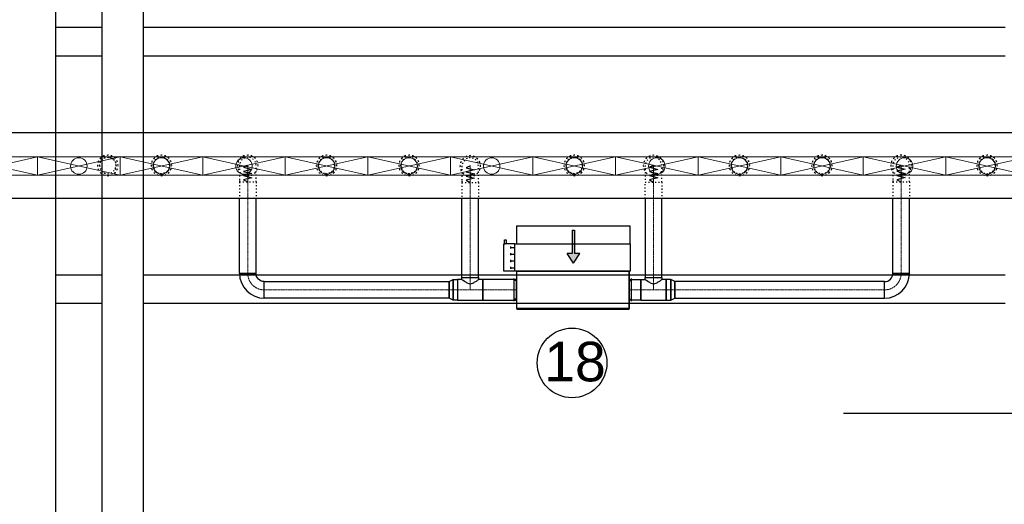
# Model space of a CAD drawing. Header units: centimetres. Extents: x -149939 to 48626, y -46000 to 152985.
# Tile 44 of 256: x -23256 to -11332, y 21897 to 27770. Entities that reach past the tile are written whole.
import ezdxf

# ---------------------------------------------------------------- set-up
doc = ezdxf.new("R2010")
doc.units = ezdxf.units.CM
doc.header["$LTSCALE"] = 50
doc.header["$PDMODE"] = 35
doc.header["$PDSIZE"] = 0.1
for name, pattern in [('CADVENT_CENTERLINE', [9.9, 7.4, -1, 0.5, -1]), ('CADVENT_HIDDEN', [0.8, 0.25, -0.55]), ('Kondygnacja  -0_5$0$HIDDEN', [9.525, 6.35, -3.175]), ('Kondygnacja  -0_5$0$HIDDEN2', [4.7625, 3.175, -1.5875]), ('Osie rzutów$0$DASHDOT2', [12.7, 6.35, -3.175, 0, -3.175])]:
    doc.linetypes.add(name, pattern=pattern)
doc.layers.get('0').update_dxf_attribs({"color": 8})
doc.layers.get('DEFPOINTS').update_dxf_attribs({"color": 8})
for name, color, linetype in [('01-103-Went PP_poziom-0_5$0$L_Nawiew', 7, 'Continuous'), ('bgde-nawiewEXP', 7, 'Continuous'), ('bgde-nawiewHIDDEN', 250, 'Continuous'), ('bgde-wywiewSOL', 5, 'Continuous'), ('Kondygnacja  -0_5$0$ARCH_KONSTR_POWYŻEJ RZUTU', 8, 'Kondygnacja  -0_5$0$HIDDEN'), ('Kondygnacja  -0_5$0$ARCH_KONSTR_POWYŻEJ RZUTU_IST', 8, 'Kondygnacja  -0_5$0$HIDDEN2'), ('Osie rzutów$0$ARCH_INFO_OSIE_IST', 8, 'Osie rzutów$0$DASHDOT2'), ('Osie rzutów$0$ARCH_INFO_OSIE_OPISY_IST', 8, 'Continuous')]:
    doc.layers.add(name, color=color, linetype=linetype)
for name, color, linetype, lineweight in [('bgde-nawiewCEN', 7, 'Continuous', 13), ('bgde_nawiewnik', 11, 'Continuous', 5), ('Kondygnacja  -0_5$0$ARCH_INFO_WYMIARY', 8, 'Continuous', 9), ('RFCU', 6, 'Continuous', 30)]:
    doc.layers.add(name, color=color, linetype=linetype, lineweight=lineweight)
doc.styles.add('Arial', font='ARIAL.TTF')
doc.styles.add('Kondygnacja  -0_5$0$Romans', font='Romans.shx', dxfattribs={"width": 0.7})
doc.dimstyles.new('Kondygnacja  -0_5$0$Wymiary 1-100', dxfattribs={"dimtxt": 12, "dimasz": 10, "dimexe": 5, "dimexo": 0, "dimgap": 4, "dimtad": 1, "dimrnd": 0.5, "dimzin": 12, "dimdsep": 46, "dimtxsty": 'Kondygnacja  -0_5$0$Romans', "dimblk": 'Kondygnacja  -0_5$0$_Oblique', "dimcen": 10, "dimdle": 10, "dimclrt": 55, "dimazin": 0, "dimtfac": 1, "dimtmove": 1, "dimatfit": 3, "dimfxl": 8, "dimfxlon": 1, "dimtolj": 1, "dimtzin": 0, "dimarcsym": 0})

# ---------------------------------------------------------------- blocks, each defined once
blk = doc.blocks.new('Osie rzutów')
at = {"layer": 'Osie rzutów$0$ARCH_INFO_OSIE_IST', "ltscale": 10}
for p, q in [((9860, 12510), (9860, 4623.26)), ((10460, 12510), (10460, 4623.26)), ((4436.04, 6800), (15156.54, 6800))]:
    blk.add_line(p, q, dxfattribs=at)
blk = doc.blocks.new('Kondygnacja  -0_5$0$konstrukcja istniejąca -0.5')
at = {"layer": 'Kondygnacja  -0_5$0$ARCH_KONSTR_POWYŻEJ RZUTU_IST', "ltscale": 10}
for points in [[(9832, 6225), (9832, 7375)], [(9888, 7375), (9888, 6225)], [(9938, 7375), (9938, 6225)], [(9832, 7267.9), (9888, 7267.9)], [(9938, 7267.9), (10982, 7267.9)], [(9888, 7232.9), (9832, 7232.9)], [(10982, 7232.9), (9938, 7232.9)], [(9832, 6967.9), (9888, 6967.9)], [(9938, 6967.9), (10982, 6967.9)], [(9888, 6932.9), (9832, 6932.9)], [(10982, 6932.9), (9938, 6932.9)]]:
    blk.add_lwpolyline(points, dxfattribs=at)
blk = doc.blocks.new('Kondygnacja  -0_5$0$_Oblique')
at = {"color": 0, "linetype": 'ByBlock', "lineweight": -2}
blk.add_line((-0.5, -0.5), (0.5, 0.5), dxfattribs=at)
blk = doc.blocks.new('*D212')
at = {"layer": 'DEFPOINTS', "color": 0}
for p in [(-30586, 81900), (-30681, 12490), (9064, 12490)]:
    blk.add_point(p, dxfattribs=at)
at = {"layer": 'Kondygnacja  -0_5$0$ARCH_INFO_WYMIARY', "color": 0, "lineweight": -2}
for p, q in [((-30673, 81900), (-30686, 81900)), ((-30681, 81910), (-30681, 12480)), ((-30673, 12490), (-30686, 12490))]:
    blk.add_line(p, q, dxfattribs=at)
at = {"layer": 'Kondygnacja  -0_5$0$ARCH_INFO_WYMIARY', "color": 0, "linetype": 'ByBlock', "lineweight": -2, "xscale": 10, "yscale": 10, "zscale": 10}
for p, rotation in [((-30681, 81900), 90), ((-30681, 12490), 270)]:
    blk.add_blockref('Kondygnacja  -0_5$0$_Oblique', p, dxfattribs=dict(at, rotation=rotation))
at = {"layer": 'Kondygnacja  -0_5$0$ARCH_INFO_WYMIARY', "color": 55, "insert": (-30691, 47195), "char_height": 12, "attachment_point": 5, "rotation": 90, "style": 'Kondygnacja  -0_5$0$Romans'}
blk.add_mtext('\\A1;69410.5', dxfattribs=at)
blk = doc.blocks.new('A$C066D7839')
at = {"layer": 'bgde_nawiewnik', "color": 7}
for p, q in [((-50, -11.15), (-50, 11.15)), ((-50, 11.15), (50, 11.15)), ((-50, -11.15), (50, 11.15)), ((50, -11.15), (-50, 11.15)), ((50, 11.15), (50, -11.15)), ((50, -11.15), (-50, -11.15))]:
    blk.add_line(p, q, dxfattribs=at)
blk.add_circle((0, 0), 10, dxfattribs=at)
blk = doc.blocks.new('A$C5B3E7367')
at = {"layer": '01-103-Went PP_poziom-0_5$0$L_Nawiew'}
h = blk.add_hatch(color=256, dxfattribs=at)
h.paths.add_polyline_path([(215, 704), (215, 674), (332, 674), (332, 612), (446, 689), (332, 766), (332, 704)])
h.paths.add_polyline_path([(48, 704), (48, 674), (215, 674), (215, 704)])
for p, q in [((215, 1525), (165, 1525)), ((165, 1525), (165, 1505)), ((165, 1505), (215, 1505)), ((215, 1400), (215, 1530)), ((545, 1530), (215, 1530)), ((215, 1530), (215, 1515)), ((244, 1452), (269, 1452)), ((256, 1452), (256, 1400)), ((326, 1452), (351, 1452)), ((339, 1452), (339, 1400)), ((409, 1452), (434, 1452)), ((421, 1452), (421, 1400)), ((491, 1452), (516, 1452)), ((504, 1452), (504, 1400)), ((545, 1400), (545, 1530)), ((0, 1378), (215, 1378)), ((0, 0), (0, 1378)), ((545, 1400), (215, 1400)), ((215, 1400), (215, 1378)), ((215, 1378), (215, 0)), ((545, 0), (545, 1400)), ((446, 689), (332, 766)), ((332, 704), (332, 766)), ((48, 704), (332, 704)), ((48, 704), (48, 674)), ((48, 674), (332, 674)), ((446, 689), (332, 612)), ((332, 612), (332, 674)), ((215, 0), (0, 0)), ((215, 0), (545, 0))]:
    blk.add_line(p, q, dxfattribs=at)
blk = doc.blocks.new('A$C53CA46B8')
at = {"layer": 'bgde-wywiewSOL'}
for p, q in [((200, 481), (-250, 481)), ((-250, 481), (-250, -879)), ((113, 511), (-162, 511)), ((-137, 481), (-137, 511)), ((88, 481), (88, 511)), ((200, 481), (200, -879)), ((200, -879), (-250, -879)), ((113, -909), (-162, -909)), ((-137, -879), (-137, -909)), ((88, -879), (88, -909))]:
    blk.add_line(p, q, dxfattribs=at)
at = {"layer": '01-103-Went PP_poziom-0_5$0$L_Nawiew'}
blk.add_blockref('A$C5B3E7367', (-795, -894), dxfattribs=at)

msp = doc.modelspace()

# ---------------------------------------------------------------- linework, layer by layer
at = {"layer": 'bgde-nawiewCEN', "linetype": 'CADVENT_CENTERLINE', "ltscale": 0.06}
for p, q in [((-20494.245, 26002.459), (-20494.245, 26002.933)), ((-20494.245, 26001.333), (-20494.245, 26002.459)), ((-20494.245, 25999.14), (-20494.245, 26001.333)), ((-20494.245, 25995.526), (-20494.245, 25999.14)), ((-17800.015, 25996.478), (-17800.015, 25996.952)), ((-17800.015, 25995.352), (-17800.015, 25996.478)), ((-15579.634, 26001.804), (-15579.634, 26002.278)), ((-15579.634, 26000.678), (-15579.634, 26001.804)), ((-15579.634, 25998.485), (-15579.634, 26000.678)), ((-15579.634, 25994.871), (-15579.634, 25998.485)), ((-12581.389, 26003.582), (-12581.389, 26004.056)), ((-12581.389, 26002.456), (-12581.389, 26003.582)), ((-12581.389, 26000.263), (-12581.389, 26002.456)), ((-12581.389, 25996.648), (-12581.389, 26000.263)), ((-12581.389, 25991.256), (-12581.389, 25996.648)), ((-20494.245, 25990.133), (-20494.245, 25995.526)), ((-20494.245, 25982.607), (-20494.245, 25990.133)), ((-20494.245, 25972.592), (-20494.245, 25982.607)), ((-20494.245, 25959.733), (-20494.245, 25972.592)), ((-20494.245, 25943.674), (-20494.245, 25959.733)), ((-20494.245, 25924.059), (-20494.245, 25943.674)), ((-20494.245, 25900.533), (-20494.245, 25924.059)), ((-20494.245, 25872.74), (-20494.245, 25900.533)), ((-17800.015, 25993.159), (-17800.015, 25995.352)), ((-17800.015, 25989.544), (-17800.015, 25993.159)), ((-17800.015, 25984.152), (-17800.015, 25989.544)), ((-17800.015, 25976.626), (-17800.015, 25984.152)), ((-17800.015, 25966.611), (-17800.015, 25976.626)), ((-17800.015, 25953.752), (-17800.015, 25966.611)), ((-17800.015, 25937.692), (-17800.015, 25953.752)), ((-17800.015, 25918.078), (-17800.015, 25937.692)), ((-17800.015, 25894.552), (-17800.015, 25918.078)), ((-17800.015, 25866.759), (-17800.015, 25894.552)), ((-15579.634, 25989.478), (-15579.634, 25994.871)), ((-15579.634, 25981.952), (-15579.634, 25989.478)), ((-15579.634, 25971.937), (-15579.634, 25981.952)), ((-15579.634, 25959.078), (-15579.634, 25971.937)), ((-15579.634, 25943.019), (-15579.634, 25959.078)), ((-15579.634, 25923.404), (-15579.634, 25943.019)), ((-15579.634, 25899.878), (-15579.634, 25923.404)), ((-15579.634, 25872.085), (-15579.634, 25899.878)), ((-12581.389, 25983.73), (-12581.389, 25991.256)), ((-12581.389, 25973.715), (-12581.389, 25983.73)), ((-12581.389, 25960.856), (-12581.389, 25973.715)), ((-12581.389, 25944.797), (-12581.389, 25960.856)), ((-12581.389, 25925.182), (-12581.389, 25944.797)), ((-12581.389, 25901.656), (-12581.389, 25925.182)), ((-12581.389, 25873.863), (-12581.389, 25901.656)), ((-20494.245, 25821.629), (-20494.245, 25872.74)), ((-20494.245, 25802.933), (-20494.245, 25821.629)), ((-20494.245, 24695.218), (-20494.245, 25802.933)), ((-17800.015, 25815.648), (-17800.015, 25866.759)), ((-17800.015, 25796.952), (-17800.015, 25815.648)), ((-17800.015, 24645.218), (-17800.015, 25796.952)), ((-15579.634, 25820.974), (-15579.634, 25872.085)), ((-15579.634, 25802.278), (-15579.634, 25820.974)), ((-15579.634, 24645.218), (-15579.634, 25802.278)), ((-12581.389, 25822.752), (-12581.389, 25873.863)), ((-12581.389, 25804.056), (-12581.389, 25822.752)), ((-12581.389, 24695.218), (-12581.389, 25804.056)), ((-17800.015, 24645.218), (-17800.015, 24495.218)), ((-15579.634, 24645.218), (-15579.634, 24495.218)), ((-18056.015, 24495.218), (-20294.245, 24495.218)), ((-17953.015, 24495.218), (-18056.015, 24495.218)), ((-17953.015, 24495.218), (-17800.015, 24495.218)), ((-17800.015, 24495.218), (-17647.015, 24495.218)), ((-17647.015, 24495.218), (-17240.634, 24495.218)), ((-17236.634, 24495.218), (-17240.634, 24495.218)), ((-15876.634, 24495.218), (-15872.634, 24495.218)), ((-15732.634, 24495.218), (-15872.634, 24495.218)), ((-15579.634, 24495.218), (-15732.634, 24495.218)), ((-15426.634, 24495.218), (-15579.634, 24495.218)), ((-15426.634, 24495.218), (-15323.634, 24495.218)), ((-15323.634, 24495.218), (-12781.389, 24495.218))]:
    msp.add_line(p, q, dxfattribs=at)
at = {"layer": 'bgde-nawiewCEN', "linetype": 'CADVENT_CENTERLINE', "ltscale": 0.06, "extrusion": (0, 0, -1)}
msp.add_arc((20294.245, 24695.218), 200, 270, 0, dxfattribs=at)
at = {"layer": 'bgde-nawiewCEN', "linetype": 'CADVENT_CENTERLINE', "ltscale": 0.06}
msp.add_arc((-12781.389, 24695.218), 200, 270, 0, dxfattribs=at)
at = {"layer": 'bgde-nawiewEXP', "linetype": 'Continuous'}
for points in [[(-40588.801, 26403.234), (10635.702, 26403.234), (10635.702, 25603.234), (-40588.801, 25603.234)], [(-20594.245, 24695.218), (-20394.245, 24695.218), (-20394.245, 25603.234)], [(-20594.245, 24695.218), (-20594.245, 25603.234)], [(-17900.015, 24645.218), (-17700.015, 24645.218), (-17700.015, 25603.234)], [(-17900.015, 24645.218), (-17900.015, 25603.234)], [(-15679.634, 25603.234), (-15679.634, 24645.218), (-15479.634, 24645.218), (-15479.634, 25603.234)], [(-12781.389, 24395.218), (-12722.862, 24400.982), (-12666.584, 24418.054), (-12614.718, 24445.777), (-12569.257, 24483.086), (-12531.948, 24528.547), (-12504.225, 24580.413), (-12487.154, 24636.691), (-12481.389, 24695.218), (-12681.389, 24695.218), (-12681.389, 25603.234)], [(-12781.389, 24395.218), (-12781.389, 24595.218), (-12761.88, 24597.14), (-12743.121, 24602.83), (-12725.832, 24612.071), (-12710.679, 24624.507), (-12698.242, 24639.661), (-12689.001, 24656.95), (-12683.311, 24675.709), (-12681.389, 24695.218), (-12481.389, 24695.218), (-12481.389, 25603.234)], [(-17900.015, 24620.218), (-17900.015, 24645.218), (-17700.015, 24645.218), (-17700.015, 24620.218)], [(-17240.634, 24370.218), (-17240.634, 24620.218), (-17236.634, 24620.218)], [(-15876.634, 24370.218), (-15872.634, 24370.218), (-15872.634, 24620.218), (-15876.634, 24620.218)], [(-15732.634, 24370.218), (-15732.634, 24620.218), (-15679.634, 24620.218), (-15679.634, 24645.218), (-15479.634, 24645.218), (-15479.634, 24620.218), (-15487.246, 24612.606), (-15493.639, 24610.703), (-15508.924, 24595.418), (-15535.38, 24583.606), (-15541.366, 24577.621), (-15579.634, 24566.228), (-15617.903, 24577.621), (-15623.889, 24583.606), (-15650.345, 24595.418), (-15665.63, 24610.703), (-15672.022, 24612.606), (-15679.634, 24620.218)], [(-15732.634, 24370.218), (-15426.634, 24370.218), (-15426.634, 24620.218), (-15479.634, 24620.218)], [(-17240.634, 24370.218), (-17236.634, 24370.218)]]:
    msp.add_lwpolyline(points, dxfattribs=at)
for points in [[(-20594.245, 24695.218), (-20588.48, 24636.691), (-20571.409, 24580.413), (-20543.686, 24528.547), (-20506.377, 24483.086), (-20460.916, 24445.777), (-20409.05, 24418.054), (-20352.772, 24400.982), (-20294.245, 24395.218), (-20294.245, 24595.218), (-20313.754, 24597.14), (-20332.513, 24602.83), (-20349.802, 24612.071), (-20364.955, 24624.507), (-20377.392, 24639.661), (-20386.633, 24656.95), (-20392.323, 24675.709), (-20394.245, 24695.218), (-20586.633, 24695.218)], [(-17236.634, 24260.218), (-15876.634, 24260.218), (-15876.634, 24270.218), (-17236.634, 24270.218), (-17236.634, 24720.218), (-15876.634, 24720.218), (-15876.634, 24270.218), (-17236.634, 24270.218)], [(-20294.245, 24395.218), (-20294.245, 24595.218), (-18056.016, 24595.218), (-18056.016, 24395.218)], [(-18056.015, 24395.218), (-18056.015, 24595.218), (-18007.858, 24620.218), (-18007.858, 24370.218)], [(-18007.858, 24370.218), (-18007.858, 24620.218), (-17953.016, 24620.218), (-17953.016, 24370.218)], [(-17953.015, 24370.218), (-17647.015, 24370.218), (-17647.015, 24620.218), (-17700.015, 24620.218), (-17707.628, 24612.606), (-17714.02, 24610.703), (-17729.305, 24595.418), (-17755.761, 24583.606), (-17761.747, 24577.621), (-17800.015, 24566.228), (-17838.284, 24577.621), (-17844.27, 24583.606), (-17870.726, 24595.418), (-17886.011, 24610.703), (-17892.403, 24612.606), (-17900.015, 24620.218), (-17953.015, 24620.218), (-17953.015, 24379.733)], [(-17647.015, 24370.218), (-17240.635, 24370.218), (-17240.635, 24620.218), (-17647.015, 24620.218), (-17647.015, 24379.733)], [(-15872.634, 24370.218), (-15872.634, 24620.218), (-15732.635, 24620.218), (-15732.635, 24370.218)], [(-15426.634, 24370.218), (-15371.792, 24370.218), (-15371.792, 24620.218), (-15426.634, 24620.218), (-15426.634, 24379.733)], [(-15371.791, 24370.218), (-15323.634, 24395.218), (-15323.634, 24595.218), (-15371.791, 24620.218), (-15371.791, 24379.733)], [(-15323.634, 24395.218), (-12781.389, 24395.218), (-12781.389, 24595.218), (-15323.634, 24595.218), (-15323.634, 24402.83)]]:
    msp.add_lwpolyline(points, close=True, dxfattribs=at)
at = {"layer": 'bgde-nawiewHIDDEN', "linetype": 'CADVENT_HIDDEN'}
for points in [[(-22315.003, 26003.234), (-22305.488, 25955.399), (-22278.391, 25914.846), (-22237.838, 25887.749), (-22190.003, 25878.234), (-22142.167, 25887.749), (-22101.614, 25914.846), (-22074.518, 25955.399), (-22065.003, 26003.234), (-22074.518, 26051.069), (-22101.614, 26091.622), (-22142.167, 26118.719), (-22190.003, 26128.234), (-22237.838, 26118.719), (-22278.391, 26091.622), (-22305.488, 26051.069)], [(-22315.003, 26003.234), (-22305.488, 25955.399), (-22278.391, 25914.846), (-22237.838, 25887.749), (-22190.003, 25878.234), (-22142.167, 25887.749), (-22101.614, 25914.846), (-22074.518, 25955.399), (-22065.003, 26003.234), (-22074.518, 26051.069), (-22101.614, 26091.622), (-22142.167, 26118.719), (-22190.003, 26128.234), (-22237.838, 26118.719), (-22278.391, 26091.622), (-22305.488, 26051.069)], [(-21665.003, 26003.234), (-21655.488, 25955.399), (-21628.391, 25914.846), (-21587.838, 25887.749), (-21540.003, 25878.234), (-21492.167, 25887.749), (-21451.614, 25914.846), (-21424.518, 25955.399), (-21415.003, 26003.234), (-21424.518, 26051.069), (-21451.614, 26091.622), (-21492.167, 26118.719), (-21540.003, 26128.234), (-21587.838, 26118.719), (-21628.391, 26091.622), (-21655.488, 26051.069)], [(-21665.003, 26003.234), (-21655.488, 25955.399), (-21628.391, 25914.846), (-21587.838, 25887.749), (-21540.003, 25878.234), (-21492.167, 25887.749), (-21451.614, 25914.846), (-21424.518, 25955.399), (-21415.003, 26003.234), (-21424.518, 26051.069), (-21451.614, 26091.622), (-21492.167, 26118.719), (-21540.003, 26128.234), (-21587.838, 26118.719), (-21628.391, 26091.622), (-21655.488, 26051.069)], [(-20619.245, 26002.933), (-20609.73, 25955.098), (-20582.633, 25914.545), (-20542.08, 25887.448), (-20494.245, 25877.933), (-20446.409, 25887.448), (-20405.856, 25914.545), (-20378.76, 25955.098), (-20369.245, 26002.933), (-20378.76, 26050.768), (-20405.856, 26091.321), (-20446.409, 26118.418), (-20494.245, 26127.933), (-20542.08, 26118.418), (-20582.633, 26091.321), (-20609.73, 26050.768)], [(-20619.245, 26002.933), (-20609.73, 25955.098), (-20582.633, 25914.545), (-20542.08, 25887.448), (-20494.245, 25877.933), (-20446.409, 25887.448), (-20405.856, 25914.545), (-20378.76, 25955.098), (-20369.245, 26002.933), (-20378.76, 26050.768), (-20405.856, 26091.321), (-20446.409, 26118.418), (-20494.245, 26127.933), (-20542.08, 26118.418), (-20582.633, 26091.321), (-20609.73, 26050.768)], [(-19665.003, 26003.234), (-19655.488, 25955.399), (-19628.391, 25914.846), (-19587.838, 25887.749), (-19540.003, 25878.234), (-19492.167, 25887.749), (-19451.614, 25914.846), (-19424.518, 25955.399), (-19415.003, 26003.234), (-19424.518, 26051.069), (-19451.614, 26091.622), (-19492.167, 26118.719), (-19540.003, 26128.234), (-19587.838, 26118.719), (-19628.391, 26091.622), (-19655.488, 26051.069)], [(-19665.003, 26003.234), (-19655.488, 25955.399), (-19628.391, 25914.846), (-19587.838, 25887.749), (-19540.003, 25878.234), (-19492.167, 25887.749), (-19451.614, 25914.846), (-19424.518, 25955.399), (-19415.003, 26003.234), (-19424.518, 26051.069), (-19451.614, 26091.622), (-19492.167, 26118.719), (-19540.003, 26128.234), (-19587.838, 26118.719), (-19628.391, 26091.622), (-19655.488, 26051.069)], [(-18665.003, 26003.234), (-18655.488, 25955.399), (-18628.391, 25914.846), (-18587.838, 25887.749), (-18540.003, 25878.234), (-18492.167, 25887.749), (-18451.614, 25914.846), (-18424.518, 25955.399), (-18415.003, 26003.234), (-18424.518, 26051.069), (-18451.614, 26091.622), (-18492.167, 26118.719), (-18540.003, 26128.234), (-18587.838, 26118.719), (-18628.391, 26091.622), (-18655.488, 26051.069)], [(-18665.003, 26003.234), (-18655.488, 25955.399), (-18628.391, 25914.846), (-18587.838, 25887.749), (-18540.003, 25878.234), (-18492.167, 25887.749), (-18451.614, 25914.846), (-18424.518, 25955.399), (-18415.003, 26003.234), (-18424.518, 26051.069), (-18451.614, 26091.622), (-18492.167, 26118.719), (-18540.003, 26128.234), (-18587.838, 26118.719), (-18628.391, 26091.622), (-18655.488, 26051.069)], [(-17925.015, 25996.952), (-17915.5, 25949.116), (-17888.404, 25908.563), (-17847.851, 25881.467), (-17800.015, 25871.952), (-17752.18, 25881.467), (-17711.627, 25908.563), (-17684.531, 25949.116), (-17675.015, 25996.952), (-17684.531, 26044.787), (-17711.627, 26085.34), (-17752.18, 26112.437), (-17800.015, 26121.952), (-17847.851, 26112.437), (-17888.404, 26085.34), (-17915.5, 26044.787)], [(-17925.015, 25996.952), (-17915.5, 25949.116), (-17888.404, 25908.563), (-17847.851, 25881.467), (-17800.015, 25871.952), (-17752.18, 25881.467), (-17711.627, 25908.563), (-17684.531, 25949.116), (-17675.015, 25996.952), (-17684.531, 26044.787), (-17711.627, 26085.34), (-17752.18, 26112.437), (-17800.015, 26121.952), (-17847.851, 26112.437), (-17888.404, 26085.34), (-17915.5, 26044.787)], [(-16665.003, 26003.234), (-16655.488, 25955.399), (-16628.391, 25914.846), (-16587.838, 25887.749), (-16540.003, 25878.234), (-16492.167, 25887.749), (-16451.614, 25914.846), (-16424.518, 25955.399), (-16415.003, 26003.234), (-16424.518, 26051.069), (-16451.614, 26091.622), (-16492.167, 26118.719), (-16540.003, 26128.234), (-16587.838, 26118.719), (-16628.391, 26091.622), (-16655.488, 26051.069)], [(-16665.003, 26003.234), (-16655.488, 25955.399), (-16628.391, 25914.846), (-16587.838, 25887.749), (-16540.003, 25878.234), (-16492.167, 25887.749), (-16451.614, 25914.846), (-16424.518, 25955.399), (-16415.003, 26003.234), (-16424.518, 26051.069), (-16451.614, 26091.622), (-16492.167, 26118.719), (-16540.003, 26128.234), (-16587.838, 26118.719), (-16628.391, 26091.622), (-16655.488, 26051.069)], [(-15704.634, 26002.278), (-15695.119, 25954.443), (-15668.023, 25913.89), (-15627.47, 25886.793), (-15579.634, 25877.278), (-15531.799, 25886.793), (-15491.246, 25913.89), (-15464.149, 25954.443), (-15454.634, 26002.278), (-15464.149, 26050.113), (-15491.246, 26090.666), (-15531.799, 26117.763), (-15579.634, 26127.278), (-15627.47, 26117.763), (-15668.023, 26090.666), (-15695.119, 26050.113)], [(-15704.634, 26002.278), (-15695.119, 25954.443), (-15668.023, 25913.89), (-15627.47, 25886.793), (-15579.634, 25877.278), (-15531.799, 25886.793), (-15491.246, 25913.89), (-15464.149, 25954.443), (-15454.634, 26002.278), (-15464.149, 26050.113), (-15491.246, 26090.666), (-15531.799, 26117.763), (-15579.634, 26127.278), (-15627.47, 26117.763), (-15668.023, 26090.666), (-15695.119, 26050.113)], [(-14665.003, 26003.234), (-14655.488, 25955.399), (-14628.391, 25914.846), (-14587.838, 25887.749), (-14540.003, 25878.234), (-14492.167, 25887.749), (-14451.614, 25914.846), (-14424.518, 25955.399), (-14415.003, 26003.234), (-14424.518, 26051.069), (-14451.614, 26091.622), (-14492.167, 26118.719), (-14540.003, 26128.234), (-14587.838, 26118.719), (-14628.391, 26091.622), (-14655.488, 26051.069)], [(-14665.003, 26003.234), (-14655.488, 25955.399), (-14628.391, 25914.846), (-14587.838, 25887.749), (-14540.003, 25878.234), (-14492.167, 25887.749), (-14451.614, 25914.846), (-14424.518, 25955.399), (-14415.003, 26003.234), (-14424.518, 26051.069), (-14451.614, 26091.622), (-14492.167, 26118.719), (-14540.003, 26128.234), (-14587.838, 26118.719), (-14628.391, 26091.622), (-14655.488, 26051.069)], [(-13665.003, 26003.234), (-13655.488, 25955.399), (-13628.391, 25914.846), (-13587.838, 25887.749), (-13540.003, 25878.234), (-13492.167, 25887.749), (-13451.614, 25914.846), (-13424.518, 25955.399), (-13415.003, 26003.234), (-13424.518, 26051.069), (-13451.614, 26091.622), (-13492.167, 26118.719), (-13540.003, 26128.234), (-13587.838, 26118.719), (-13628.391, 26091.622), (-13655.488, 26051.069)], [(-13665.003, 26003.234), (-13655.488, 25955.399), (-13628.391, 25914.846), (-13587.838, 25887.749), (-13540.003, 25878.234), (-13492.167, 25887.749), (-13451.614, 25914.846), (-13424.518, 25955.399), (-13415.003, 26003.234), (-13424.518, 26051.069), (-13451.614, 26091.622), (-13492.167, 26118.719), (-13540.003, 26128.234), (-13587.838, 26118.719), (-13628.391, 26091.622), (-13655.488, 26051.069)], [(-12706.389, 26004.056), (-12696.874, 25956.22), (-12669.778, 25915.667), (-12629.225, 25888.571), (-12581.389, 25879.056), (-12533.554, 25888.571), (-12493.001, 25915.667), (-12465.904, 25956.22), (-12456.389, 26004.056), (-12465.904, 26051.891), (-12493.001, 26092.444), (-12533.554, 26119.541), (-12581.389, 26129.056), (-12629.225, 26119.541), (-12669.778, 26092.444), (-12696.874, 26051.891)], [(-12706.389, 26004.056), (-12696.874, 25956.22), (-12669.778, 25915.667), (-12629.225, 25888.571), (-12581.389, 25879.056), (-12533.554, 25888.571), (-12493.001, 25915.667), (-12465.904, 25956.22), (-12456.389, 26004.056), (-12465.904, 26051.891), (-12493.001, 26092.444), (-12533.554, 26119.541), (-12581.389, 26129.056), (-12629.225, 26119.541), (-12669.778, 26092.444), (-12696.874, 26051.891)], [(-11665.003, 26003.234), (-11655.488, 25955.399), (-11628.391, 25914.846), (-11587.838, 25887.749), (-11540.003, 25878.234), (-11492.167, 25887.749), (-11451.614, 25914.846), (-11424.518, 25955.399), (-11415.003, 26003.234), (-11424.518, 26051.069), (-11451.614, 26091.622), (-11492.167, 26118.719), (-11540.003, 26128.234), (-11587.838, 26118.719), (-11628.391, 26091.622), (-11655.488, 26051.069)], [(-11665.003, 26003.234), (-11655.488, 25955.399), (-11628.391, 25914.846), (-11587.838, 25887.749), (-11540.003, 25878.234), (-11492.167, 25887.749), (-11451.614, 25914.846), (-11424.518, 25955.399), (-11415.003, 26003.234), (-11424.518, 26051.069), (-11451.614, 26091.622), (-11492.167, 26118.719), (-11540.003, 26128.234), (-11587.838, 26118.719), (-11628.391, 26091.622), (-11655.488, 26051.069)], [(-22290.003, 26003.234), (-22282.391, 25964.966), (-22260.713, 25932.523), (-22228.271, 25910.846), (-22190.003, 25903.234), (-22151.734, 25910.846), (-22119.292, 25932.523), (-22097.615, 25964.966), (-22090.003, 26003.234), (-22097.615, 26041.502), (-22119.292, 26073.945), (-22151.734, 26095.622), (-22190.003, 26103.234), (-22228.271, 26095.622), (-22260.713, 26073.945), (-22282.391, 26041.502)], [(-21640.003, 26003.234), (-21632.391, 25964.966), (-21610.713, 25932.523), (-21578.271, 25910.846), (-21540.003, 25903.234), (-21501.734, 25910.846), (-21469.292, 25932.523), (-21447.615, 25964.966), (-21440.003, 26003.234), (-21447.615, 26041.502), (-21469.292, 26073.945), (-21501.734, 26095.622), (-21540.003, 26103.234), (-21578.271, 26095.622), (-21610.713, 26073.945), (-21632.391, 26041.502)], [(-21640.003, 26003.234), (-21632.391, 26041.502), (-21610.713, 26073.945), (-21578.271, 26095.622), (-21540.003, 26103.234), (-21501.734, 26095.622), (-21469.292, 26073.945), (-21447.615, 26041.502), (-21440.003, 26003.234), (-21447.615, 25964.966), (-21469.292, 25932.523), (-21501.734, 25910.846), (-21540.003, 25903.234), (-21578.271, 25910.846), (-21610.713, 25932.523), (-21632.391, 25964.966)], [(-20594.245, 25802.933), (-20394.245, 25802.933), (-20394.245, 26002.933), (-20401.857, 26041.201), (-20423.534, 26073.644), (-20455.976, 26095.321), (-20494.245, 26102.933), (-20532.513, 26095.321), (-20564.955, 26073.644), (-20586.633, 26041.201), (-20594.245, 26002.933), (-20594.245, 25821.629)], [(-19640.003, 26003.234), (-19632.391, 25964.966), (-19610.713, 25932.523), (-19578.271, 25910.846), (-19540.003, 25903.234), (-19501.734, 25910.846), (-19469.292, 25932.523), (-19447.615, 25964.966), (-19440.003, 26003.234), (-19447.615, 26041.502), (-19469.292, 26073.945), (-19501.734, 26095.622), (-19540.003, 26103.234), (-19578.271, 26095.622), (-19610.713, 26073.945), (-19632.391, 26041.502)], [(-18640.003, 26003.234), (-18632.391, 26041.502), (-18610.713, 26073.945), (-18578.271, 26095.622), (-18540.003, 26103.234), (-18501.734, 26095.622), (-18469.292, 26073.945), (-18447.615, 26041.502), (-18440.003, 26003.234), (-18447.615, 25964.966), (-18469.292, 25932.523), (-18501.734, 25910.846), (-18540.003, 25903.234), (-18578.271, 25910.846), (-18610.713, 25932.523), (-18632.391, 25964.966)], [(-17900.015, 25796.952), (-17700.015, 25796.952), (-17700.015, 25996.952), (-17707.628, 26035.22), (-17729.305, 26067.662), (-17761.747, 26089.34), (-17800.015, 26096.952), (-17838.284, 26089.34), (-17870.726, 26067.662), (-17892.403, 26035.22), (-17900.015, 25996.952), (-17900.015, 25815.648)], [(-16640.003, 26003.234), (-16632.391, 25964.966), (-16610.713, 25932.523), (-16578.271, 25910.846), (-16540.003, 25903.234), (-16501.734, 25910.846), (-16469.292, 25932.523), (-16447.615, 25964.966), (-16440.003, 26003.234), (-16447.615, 26041.502), (-16469.292, 26073.945), (-16501.734, 26095.622), (-16540.003, 26103.234), (-16578.271, 26095.622), (-16610.713, 26073.945), (-16632.391, 26041.502)], [(-16640.003, 26003.234), (-16632.391, 26041.502), (-16610.713, 26073.945), (-16578.271, 26095.622), (-16540.003, 26103.234), (-16501.734, 26095.622), (-16469.292, 26073.945), (-16447.615, 26041.502), (-16440.003, 26003.234), (-16447.615, 25964.966), (-16469.292, 25932.523), (-16501.734, 25910.846), (-16540.003, 25903.234), (-16578.271, 25910.846), (-16610.713, 25932.523), (-16632.391, 25964.966)], [(-13640.003, 26003.234), (-13632.391, 25964.966), (-13610.713, 25932.523), (-13578.271, 25910.846), (-13540.003, 25903.234), (-13501.734, 25910.846), (-13469.292, 25932.523), (-13447.615, 25964.966), (-13440.003, 26003.234), (-13447.615, 26041.502), (-13469.292, 26073.945), (-13501.734, 26095.622), (-13540.003, 26103.234), (-13578.271, 26095.622), (-13610.713, 26073.945), (-13632.391, 26041.502)], [(-12681.389, 25804.056), (-12481.389, 25804.056), (-12481.389, 26004.056), (-12489.001, 26042.324), (-12510.679, 26074.767), (-12543.121, 26096.444), (-12581.389, 26104.056), (-12619.658, 26096.444), (-12652.1, 26074.767), (-12673.777, 26042.324), (-12681.389, 26004.056), (-12681.389, 25822.752)], [(-11640.003, 26003.234), (-11632.391, 25964.966), (-11610.713, 25932.523), (-11578.271, 25910.846), (-11540.003, 25903.234), (-11501.734, 25910.846), (-11469.292, 25932.523), (-11447.615, 25964.966), (-11440.003, 26003.234), (-11447.615, 26041.502), (-11469.292, 26073.945), (-11501.734, 26095.622), (-11540.003, 26103.234), (-11578.271, 26095.622), (-11610.713, 26073.945), (-11632.391, 26041.502)]]:
    msp.add_lwpolyline(points, close=True, dxfattribs=at)
for points in [[(-22290.003, 26003.234), (-22282.391, 26041.502), (-22260.713, 26073.945), (-22228.271, 26095.622)], [(-22290.003, 26003.234), (-22282.391, 25964.966), (-22260.713, 25932.523), (-22228.271, 25910.846)], [(-22228.271, 26095.622), (-22260.713, 26073.945)], [(-22228.271, 26095.622), (-22190.003, 26103.234), (-22151.734, 26095.622), (-22119.292, 26073.945), (-22097.615, 26041.502)], [(-22097.615, 26041.502), (-22119.292, 26073.945)], [(-22097.615, 26041.502), (-22090.003, 26003.234), (-22097.615, 25964.966), (-22119.292, 25932.523)], [(-19640.003, 26003.234), (-19632.391, 26041.502), (-19610.713, 26073.945), (-19578.271, 26095.622), (-19540.003, 26103.234)], [(-19640.003, 26003.234), (-19632.391, 25964.966), (-19610.713, 25932.523), (-19578.271, 25910.846), (-19540.003, 25903.234)], [(-19540.003, 26103.234), (-19578.271, 26095.622)], [(-19540.003, 26103.234), (-19501.734, 26095.622)], [(-19501.734, 26095.622), (-19540.003, 26103.234)], [(-19501.734, 26095.622), (-19469.292, 26073.945)], [(-19469.292, 26073.945), (-19501.734, 26095.622)], [(-19469.292, 26073.945), (-19447.615, 26041.502), (-19440.003, 26003.234), (-19447.615, 25964.966), (-19469.292, 25932.523), (-19501.734, 25910.846)], [(-18640.003, 26003.234), (-18632.391, 26041.502), (-18610.713, 26073.945), (-18578.271, 26095.622), (-18540.003, 26103.234), (-18501.734, 26095.622), (-18469.292, 26073.945)], [(-18640.003, 26003.234), (-18632.391, 25964.966), (-18610.713, 25932.523), (-18578.271, 25910.846), (-18540.003, 25903.234), (-18501.734, 25910.846), (-18469.292, 25932.523)], [(-18469.292, 26073.945), (-18501.734, 26095.622)], [(-18469.292, 26073.945), (-18447.615, 26041.502), (-18440.003, 26003.234), (-18447.615, 25964.966), (-18469.292, 25932.523), (-18501.734, 25910.846)], [(-15679.634, 25603.234), (-15679.634, 25802.278), (-15479.634, 25802.278), (-15479.634, 26002.278), (-15487.246, 26040.546), (-15508.924, 26072.989), (-15541.366, 26094.666), (-15579.634, 26102.278), (-15617.903, 26094.666), (-15650.345, 26072.989), (-15672.022, 26040.546), (-15679.634, 26002.278), (-15679.634, 25802.278), (-15479.634, 25802.278), (-15479.634, 25603.234)], [(-14640.003, 26003.234), (-14632.391, 26041.502), (-14610.713, 26073.945), (-14578.271, 26095.622), (-14540.003, 26103.234), (-14501.734, 26095.622), (-14469.292, 26073.945), (-14447.615, 26041.502), (-14440.003, 26003.234), (-14447.615, 25964.966), (-14469.292, 25932.523)], [(-14640.003, 26003.234), (-14632.391, 26041.502)], [(-14632.391, 26041.502), (-14640.003, 26003.234)], [(-14640.003, 26003.234), (-14632.391, 25964.966), (-14610.713, 25932.523), (-14578.271, 25910.846), (-14540.003, 25903.234), (-14501.734, 25910.846), (-14469.292, 25932.523)], [(-14640.003, 26003.234), (-14632.391, 25964.966)], [(-14632.391, 25964.966), (-14640.003, 26003.234)], [(-14632.391, 26041.502), (-14610.713, 26073.945), (-14578.271, 26095.622), (-14540.003, 26103.234), (-14501.734, 26095.622), (-14469.292, 26073.945)], [(-14632.391, 25964.966), (-14610.713, 25932.523), (-14578.271, 25910.846), (-14540.003, 25903.234), (-14501.734, 25910.846), (-14469.292, 25932.523), (-14447.615, 25964.966), (-14440.003, 26003.234), (-14447.615, 26041.502), (-14469.292, 26073.945), (-14501.734, 26095.622)], [(-13640.003, 26003.234), (-13632.391, 26041.502), (-13610.713, 26073.945)], [(-13640.003, 26003.234), (-13632.391, 25964.966), (-13610.713, 25932.523), (-13578.271, 25910.846), (-13540.003, 25903.234), (-13501.734, 25910.846), (-13469.292, 25932.523), (-13447.615, 25964.966)], [(-13610.713, 26073.945), (-13632.391, 26041.502)], [(-13610.713, 26073.945), (-13578.271, 26095.622), (-13540.003, 26103.234), (-13501.734, 26095.622), (-13469.292, 26073.945), (-13447.615, 26041.502)], [(-13447.615, 26041.502), (-13469.292, 26073.945)], [(-13447.615, 26041.502), (-13440.003, 26003.234), (-13447.615, 25964.966), (-13469.292, 25932.523)], [(-11640.003, 26003.234), (-11632.391, 26041.502), (-11610.713, 26073.945)], [(-11640.003, 26003.234), (-11632.391, 25964.966), (-11610.713, 25932.523)], [(-11610.713, 26073.945), (-11632.391, 26041.502)], [(-11610.713, 26073.945), (-11578.271, 26095.622), (-11540.003, 26103.234), (-11501.734, 26095.622)], [(-11501.734, 26095.622), (-11540.003, 26103.234)], [(-11501.734, 26095.622), (-11469.292, 26073.945)], [(-11469.292, 26073.945), (-11501.734, 26095.622)], [(-11469.292, 26073.945), (-11447.615, 26041.502), (-11440.003, 26003.234), (-11447.615, 25964.966), (-11469.292, 25932.523), (-11501.734, 25910.846)], [(-22228.271, 25910.846), (-22260.713, 25932.523)], [(-22228.271, 25910.846), (-22190.003, 25903.234), (-22151.734, 25910.846), (-22119.292, 25932.523), (-22097.615, 25964.966)], [(-19540.003, 25903.234), (-19578.271, 25910.846)], [(-19540.003, 25903.234), (-19501.734, 25910.846)], [(-19501.734, 25910.846), (-19540.003, 25903.234)], [(-19501.734, 25910.846), (-19469.292, 25932.523)], [(-14469.292, 25932.523), (-14501.734, 25910.846)], [(-14469.292, 25932.523), (-14447.615, 25964.966)], [(-11610.713, 25932.523), (-11632.391, 25964.966)], [(-11610.713, 25932.523), (-11578.271, 25910.846), (-11540.003, 25903.234), (-11501.734, 25910.846)], [(-11501.734, 25910.846), (-11540.003, 25903.234)], [(-11501.734, 25910.846), (-11469.292, 25932.523)], [(-20594.245, 25802.933), (-20394.245, 25802.933), (-20394.245, 25603.234)], [(-20594.245, 25802.933), (-20594.245, 25603.234)], [(-17900.015, 25796.952), (-17700.015, 25796.952), (-17700.015, 25603.234)], [(-17900.015, 25796.952), (-17900.015, 25603.234)], [(-12681.389, 25804.056), (-12481.389, 25804.056), (-12481.389, 25603.234)], [(-12681.389, 25804.056), (-12681.389, 25603.234)], [(-17236.634, 24370.218), (-17236.634, 24620.218)], [(-15876.634, 24370.218), (-15876.634, 24620.218)]]:
    msp.add_lwpolyline(points, dxfattribs=at)
at = {"layer": 'bgde-nawiewHIDDEN'}
for points in [[(-22190.003, 26003.234), (-22190.003, 26003.234)], [(-21540.003, 26003.234), (-21540.003, 26003.234)], [(-20494.245, 26002.933), (-20544.245, 25981.635), (-20444.245, 25956.274), (-20544.245, 25931.053), (-20444.245, 25905.768), (-20544.245, 25880.233), (-20444.245, 25854.874), (-20544.245, 25829.415), (-20494.245, 25802.933)], [(-19540.003, 26003.234), (-19540.003, 26003.234)], [(-18540.003, 26003.234), (-18540.003, 26003.234)], [(-17800.015, 25996.952), (-17850.015, 25975.654), (-17750.015, 25950.292), (-17850.015, 25925.072), (-17750.015, 25899.787), (-17850.015, 25874.252), (-17750.015, 25848.893), (-17850.015, 25823.434), (-17800.015, 25796.952)], [(-16540.003, 26003.234), (-16540.003, 26003.234)], [(-15579.634, 26002.278), (-15629.634, 25980.98), (-15529.634, 25955.619), (-15629.634, 25930.398), (-15529.634, 25905.113), (-15629.634, 25879.578), (-15529.634, 25854.219), (-15629.634, 25828.76), (-15579.634, 25802.278)], [(-14540.003, 26003.234), (-14540.003, 26003.234)], [(-13540.003, 26003.234), (-13540.003, 26003.234)], [(-12581.389, 26004.056), (-12631.389, 25982.758), (-12531.389, 25957.396), (-12631.389, 25932.176), (-12531.389, 25906.891), (-12631.389, 25881.356), (-12531.389, 25855.997), (-12631.389, 25830.538), (-12581.389, 25804.056)], [(-11540.003, 26003.234), (-11540.003, 26003.234)]]:
    msp.add_lwpolyline(points, dxfattribs=at)
at = {"layer": 'RFCU'}
msp.add_circle((-16567.026, 23610.309, -1709.501), 421.787, dxfattribs=at)

# ---------------------------------------------------------------- block references
at = {"layer": '01-103-Went PP_poziom-0_5$0$L_Nawiew', "xscale": 10, "yscale": 10, "zscale": 10}
for p in [(-23540, 25996.041, -1152.817), (-22540, 25996.041, -1152.817), (-21540, 25996.041, -1152.817), (-20540, 25996.041, 1920), (-19540, 25996.041, 1920), (-18540, 25996.041, 1920), (-17540, 25996.041, 1920), (-16540, 25996.041, 1920), (-15540, 25996.041, 1920), (-14540, 25996.041, 1920), (-13540, 25996.041, 1920), (-12540, 25996.041, 1920), (-11540, 25996.041, 1920)]:
    msp.add_blockref('A$C066D7839', p, dxfattribs=at)
at = {"layer": '01-103-Went PP_poziom-0_5$0$L_Nawiew', "xscale": -1, "rotation": 90}
msp.add_blockref('A$C53CA46B8', (-16755.436, 24471.522, 210.499), dxfattribs=at)
at = {"layer": 'Kondygnacja  -0_5$0$ARCH_KONSTR_POWYŻEJ RZUTU', "xscale": 10, "yscale": 10, "zscale": 10}
msp.add_blockref('Kondygnacja  -0_5$0$konstrukcja istniejąca -0.5', (-121140, -45000), dxfattribs=at)
at = {"layer": 'Osie rzutów$0$ARCH_INFO_OSIE_OPISY_IST', "color": 30, "xscale": 10, "yscale": 10, "zscale": 10}
msp.add_blockref('Osie rzutów', (-121140, -45000), dxfattribs=at)

# ---------------------------------------------------------------- texts
at = {"layer": 'RFCU', "insert": (-16904.155, 23866.405, -1709.501), "char_height": 480, "width": 727.77721, "attachment_point": 1, "style": 'Arial'}
msp.add_mtext('18', dxfattribs=at)

# ---------------------------------------------------------------- dimensions: what is measured, and where the dimension line sits
at = {"layer": 'Kondygnacja  -0_5$0$ARCH_INFO_WYMIARY'}
dim = msp.add_linear_dim(base=(-30681.114, 12489.5), p1=(-30586.301, 81900), p2=(9064, 12489.5), angle=90, dimstyle='Kondygnacja  -0_5$0$Wymiary 1-100', dxfattribs=at)
dim.commit()
dim.dimension.update_dxf_attribs({"geometry": '*D212', "text_midpoint": (-30691.114, 47194.75)})

doc.saveas('drawing.dxf')
